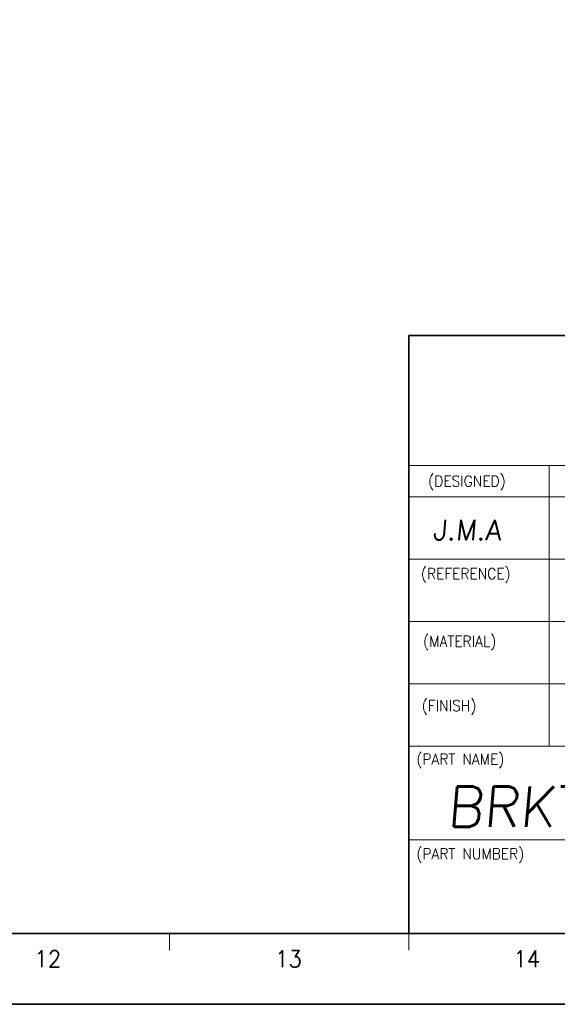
# Model space of a CAD drawing. Header units: millimetres. Extents: x 4065 to 8083, y -652 to 5416.
# Tile 68 of 256: x 6469 to 6629, y 1093 to 1387. Entities that reach past the tile are written whole.
import ezdxf
from ezdxf.enums import TextEntityAlignment as Align

# ---------------------------------------------------------------- set-up
doc = ezdxf.new("R2010")
doc.units = ezdxf.units.MM
doc.header["$LTSCALE"] = 0.8
doc.layers.get('0').update_dxf_attribs({"linetype": 'CONTINUOUS', "lineweight": 0})
doc.layers.add('2', color=3, linetype='CONTINUOUS', lineweight=0)
doc.styles.add('GHS', font='romans', dxfattribs={"height": 2, "bigfont": 'whgtxt'})
doc.styles.get("Standard").update_dxf_attribs({"font": 'romans.shx', "width": 0.8, "oblique": 5, "bigfont": 'whgtxt.shx'})

msp = doc.modelspace()

# ---------------------------------------------------------------- linework, layer by layer
at = {"color": 7, "linetype": 'Continuous', "lineweight": 35}
for p, q in [((6584.808, 1114.481), (6584.808, 1292.532)), ((6584.808, 1292.532), (6798.47, 1292.532)), ((5658.942, 1114.481), (6798.47, 1114.481))]:
    msp.add_line(p, q, dxfattribs=at)
at = {"color": 7, "linetype": 'Continuous'}
for p, q in [((6584.808, 1253.825), (6798.47, 1253.825)), ((6626.612, 1170.218), (6626.612, 1253.825)), ((6584.808, 1244.535), (6710.218, 1244.535)), ((6584.808, 1225.956), (6798.47, 1225.956)), ((6584.808, 1207.377), (6759.989, 1207.377)), ((6584.808, 1188.798), (6798.47, 1188.798)), ((6584.808, 1170.218), (6798.47, 1170.218)), ((6584.808, 1142.35), (6798.47, 1142.35)), ((6513.588, 1109.5), (6513.588, 1114.481)), ((6584.808, 1114.481), (6798.47, 1114.481)), ((6584.808, 1114.481), (6798.47, 1114.481)), ((6584.808, 1109.5), (6584.808, 1114.481))]:
    msp.add_line(p, q, dxfattribs=at)
at = {"color": 7, "linetype": 'Continuous', "lineweight": 35}
msp.add_lwpolyline([(6820.216, 1933.415), (5632.216, 1933.415), (5632.216, 1093.415), (6820.216, 1093.415)], close=True, dxfattribs=at)

# ---------------------------------------------------------------- texts
at = {"color": 7, "linetype": 'Continuous', "width": 0.933333}
for s, height, p in [('(DESIGNED)', 3.2303, (6590.599, 1250.795)), ('(REFERENCE)', 3.23025, (6588.442, 1223.242)), ('(MATERIAL)', 3.2303, (6589.1, 1203.109)), ('(FINISH)', 3.2303, (6588.715, 1183.935)), ('(PART NAME)', 3.23025, (6587.083, 1167.996)), ('(PART NUMBER)', 3.23025, (6587.083, 1139.807))]:
    msp.add_text(s, height=height, dxfattribs=at).set_placement(p, align=Align.TOP_LEFT)
for s, p in [('12', (6477.323, 1106.913)), ('13', (6549.016, 1106.913)), ('14', (6619.981, 1106.913))]:
    msp.add_text(s, height=4.9805, dxfattribs=at).set_placement(p, align=Align.MIDDLE_CENTER)
at = {"layer": '2', "style": 'GHS', "oblique": 5}
for s, height, p in [('J.M.A', 6.0598, (6591.986, 1231.573)), ('BRKT, FRONT TOP P2', 12, (6596.183, 1146.228))]:
    msp.add_text(s, height=height, dxfattribs=at).set_placement(p)

doc.saveas('drawing.dxf')
